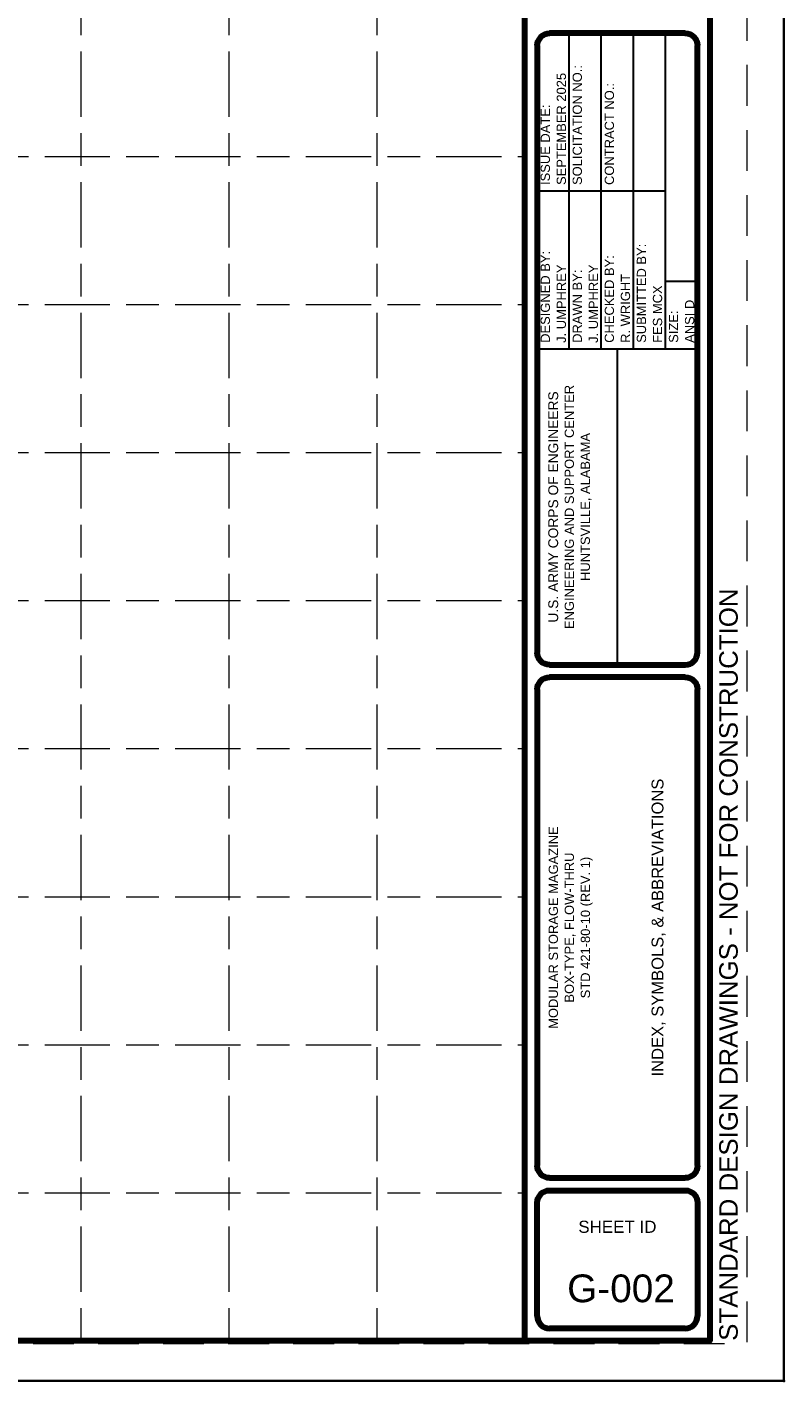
# Paper-space layout 'G-002' of a CAD drawing. Header units: inches. Extents: x -1.9 to 34, y 0 to 22.6.
# Tile 3 of 4: x 26.3 to 34, y 0 to 13.7. Entities that reach past the tile are written whole.
import ezdxf
from ezdxf.enums import TextEntityAlignment as Align

# ---------------------------------------------------------------- set-up
doc = ezdxf.new("R2010")
doc.units = ezdxf.units.IN
doc.header["$LTSCALE"] = 0.5
doc.header["$MEASUREMENT"] = 0
doc.linetypes.add('014200-912 MS7 Long Dash Short Dash', pattern=[0.220472, 0.110236, -0.027559, 0.055118, -0.027559])
doc.linetypes.add('MS2 Medium Dash', pattern=[0.109898, 0.068898, -0.041])
doc.layers.add('G-ANNO-NPLT', color=7, linetype='Continuous', lineweight=18, plot=False)
doc.layers.add('G-ANNO-TTLB-GRID', color=7, linetype='014200-912 MS7 Long Dash Short Dash', lineweight=18, plot=False)
doc.layers.add('G-ANNO-TEXT', color=7, linetype='Continuous', lineweight=35)
doc.layers.add('G-ANNO-TTLB', color=7, linetype='Continuous', lineweight=35)
doc.styles.add('AEC_COMN_TEXT', font='arial.ttf', dxfattribs={"height": 0.09375})
doc.styles.add('Arial', font='arial.ttf')

# ---------------------------------------------------------------- blocks, each defined once
blk = doc.blocks.new('AEC_TitleBlock_ANSI_D')
at = {"layer": 'G-ANNO-NPLT', "linetype": 'MS2 Medium Dash', "ltscale": 0.999998, "flags": 128}
blk.add_lwpolyline([(0.0312, 1.8021), (2.8021, 1.8021), (2.8021, 0.0312), (0.0312, 0.0312), (0.0312, 1.8021)], close=True, dxfattribs=at)
at = {"layer": 'G-ANNO-TTLB', "lineweight": 30}
for p, q in [((2.6521, 0.8714), (2.6521, 1.138)), ((2.6791, 0.8714), (2.6791, 1.138)), ((2.7062, 0.8714), (2.7062, 1.138)), ((2.7333, 0.8714), (2.7333, 1.138)), ((2.7333, 1.0047), (2.625, 1.0047)), ((2.7604, 0.9285), (2.7333, 0.9285)), ((2.625, 0.8714), (2.7604, 0.8714)), ((2.6927, 0.6047), (2.6927, 0.8714))]:
    blk.add_line(p, q, dxfattribs=at)
at = {"layer": 'G-ANNO-TTLB', "flags": 128}
blk.add_lwpolyline([(0, 1.8333), (2.8333, 1.8333), (2.8333, 0), (0, 0), (0, 1.8333)], close=True, dxfattribs=at)
at = {"layer": 'G-ANNO-TTLB', "lineweight": 100, "flags": 128}
for points in [[(0.1146, 1.7839), (2.7708, 1.7839), (2.7708, 0.0339), (0.1146, 0.0339), (0.1146, 1.7839)], [(2.6146, 1.7839), (2.7708, 1.7839), (2.7708, 0.0339), (2.6146, 0.0339), (2.6146, 1.7839)]]:
    blk.add_lwpolyline(points, close=True, dxfattribs=at)
for points in [[(2.75, 1.138), (2.6354, 1.138)], [(2.625, 1.1276), (2.625, 0.6151)], [(2.7604, 0.6151), (2.7604, 1.1276)], [(2.6354, 0.6047), (2.75, 0.6047)], [(2.625, 0.5839), (2.625, 0.1818)], [(2.75, 0.5943), (2.6354, 0.5943)], [(2.7604, 0.1818), (2.7604, 0.5839)], [(2.6354, 0.1714), (2.75, 0.1714)], [(2.6354, 0.1609), (2.75, 0.1609)], [(2.625, 0.0547), (2.625, 0.1505)], [(2.7604, 0.1505), (2.7604, 0.0547)], [(2.75, 0.0443), (2.6354, 0.0443)]]:
    blk.add_lwpolyline(points, dxfattribs=at)
at = {"layer": 'G-ANNO-TTLB', "lineweight": 100, "extrusion": (0, 0, -1)}
for centre, start, end in [((-2.6354, 1.1276), 0, 90), ((-2.75, 1.1276), 90, 180), ((-2.6354, 0.6151), 270, 0), ((-2.6354, 0.5839), 0, 90), ((-2.75, 0.5839), 90, 180), ((-2.6354, 0.1818), 270, 0), ((-2.75, 0.1818), 180, 270), ((-2.6354, 0.1505), 0, 90), ((-2.75, 0.1505), 90, 180)]:
    blk.add_arc(centre, 0.0104, start, end, dxfattribs=at)
at = {"layer": 'G-ANNO-TTLB', "lineweight": 100}
for centre, start, end in [((2.75, 0.6151), 270, 0), ((2.6354, 0.0547), 180.0158, 270), ((2.75, 0.0547), 270, 0.0158)]:
    blk.add_arc(centre, 0.0104, start, end, dxfattribs=at)
at = {"layer": 'G-ANNO-TTLB-GRID', "ltscale": 0.999996, "transparency": 33554457}
for p, q in [((2.2396, 1.7839), (2.2396, 0.0339)), ((2.4896, 1.7839), (2.4896, 0.0339)), ((0.1146, 0.9089), (2.6146, 0.9089)), ((0.1146, 0.6589), (2.6146, 0.6589)), ((0.1146, 0.4089), (2.6146, 0.4089)), ((0.1146, 0.1589), (2.6146, 0.1589))]:
    blk.add_line(p, q, dxfattribs=at)
at = {"layer": 'G-ANNO-TTLB-GRID', "ltscale": 0.999996, "transparency": 33554508}
for p, q in [((2.3646, 1.7839), (2.3646, 0.0339)), ((0.1146, 1.0339), (2.6146, 1.0339)), ((0.1146, 0.7839), (2.6146, 0.7839)), ((0.1146, 0.5339), (2.6146, 0.5339)), ((0.1146, 0.2839), (2.6146, 0.2839))]:
    blk.add_line(p, q, dxfattribs=at)
at = {"layer": 'G-ANNO-TEXT', "linetype": 'Continuous', "style": 'Arial'}
for s, height, p in [('SOLICITATION NO.:', 0.007812, (2.6588, 1.0099)), ('CONTRACT NO.:', 0.007812, (2.6859, 1.0099)), ('ISSUE DATE:', 0.007812, (2.6318, 1.0099)), ('SUBMITTED BY:', 0.007812, (2.713, 0.8766)), ('DESIGNED BY:', 0.007812, (2.6318, 0.8766)), ('CHECKED BY:', 0.007812, (2.6859, 0.8766)), ('DRAWN BY:', 0.00781, (2.6588, 0.8766)), ('SIZE:', 0.00781, (2.7401, 0.8766))]:
    blk.add_text(s, height=height, rotation=90, dxfattribs=at).set_placement(p, align=Align.MIDDLE_LEFT)
at = {"layer": 'G-ANNO-TEXT', "linetype": 'Continuous', "insert": (2.6927, 0.1301), "char_height": 0.01025, "attachment_point": 5, "line_spacing_factor": 0.904781, "style": 'Arial'}
blk.add_mtext('SHEET ID', dxfattribs=at)
blk = doc.blocks.new('AEC_SHEET_INFO')
at = {"layer": 'G-ANNO-TEXT'}
blk.add_point((0, 0), dxfattribs=at)
at = {"layer": 'G-ANNO-TEXT', "style": 'AEC_COMN_TEXT'}
for tag, height, p in [('AEC_REV_DATE8', 0.0938, (-2.41, 19.172)), ('AEC_REV_DATE7', 0.0938, (-2.229, 19.172)), ('AEC_REV_DATE6', 0.0938, (-2.049, 19.172)), ('AEC_REV_DATE5', 0.0938, (-1.868, 19.172)), ('AEC_REV_DATE4', 0.0938, (-1.687, 19.172)), ('AEC_REV_DATE3', 0.0938, (-1.507, 19.172)), ('AEC_REV_DATE2', 0.0938, (-1.326, 19.172)), ('AEC_REV_DATE1', 0.0938, (-1.146, 19.172)), ('AEC_REV_MARK8', 0.0938, (-2.41, 14.209)), ('AEC_REV_MARK7', 0.0938, (-2.229, 14.209)), ('AEC_REV_MARK6', 0.0938, (-2.049, 14.209)), ('AEC_REV_MARK5', 0.0938, (-1.868, 14.209)), ('AEC_REV_MARK4', 0.0938, (-1.689, 14.225)), ('AEC_REV_MARK3', 0.0938, (-1.507, 14.209)), ('AEC_REV_MARK2', 0.0938, (-1.326, 14.209)), ('AEC_REV_MARK1', 0.0938, (-1.146, 14.209)), ('AEC_SHT_TITLE1', 0.12, (-1.484, 4.594)), ('AEC_SHT_TITLE2', 0.12, (-1.281, 4.594)), ('AEC_SHT_TITLE3', 0.12, (-1.078, 4.594))]:
    blk.add_attdef(tag, text='', height=height, rotation=90, dxfattribs=at).set_placement(p, align=Align.MIDDLE_CENTER)
for tag, p in [('AEC_REV_DESC8', (-2.41, 14.699)), ('AEC_REV_DESC7', (-2.229, 14.699)), ('AEC_REV_DESC6', (-2.049, 14.699)), ('AEC_REV_DESC5', (-1.868, 14.699)), ('AEC_REV_DESC4', (-1.688, 14.699)), ('AEC_REV_DESC3', (-1.507, 14.699)), ('AEC_REV_DESC2', (-1.326, 14.699)), ('AEC_REV_DESC1', (-1.146, 14.699)), ('AEC_OPTION1', (-1.281, 12.119)), ('AEC_OPTION2', (-0.956, 11.204)), ('AEC_SUBMITTER', (-1.281, 10.519)), ('AEC_DESIGNER', (-2.256, 10.519)), ('AEC_CHECKER', (-1.606, 10.519)), ('AEC_DRAWER', (-1.931, 10.519))]:
    blk.add_attdef(tag, text='', height=0.0938, rotation=90, dxfattribs=at).set_placement(p, align=Align.MIDDLE_LEFT)
for tag, height, p in [('AEC_BLDG_ID', 0.188, (-1.651, 1.288)), ('AEC_SHEET_ID', 0.281, (-1.651, 0.938))]:
    blk.add_attdef(tag, text='', height=height, dxfattribs=at).set_placement(p, align=Align.MIDDLE_CENTER)
blk = doc.blocks.new('AEC_TITLEBLOCK_USACE')
at = {"layer": 'G-ANNO-TEXT'}
h = blk.add_hatch(color=256, dxfattribs=at)
h.paths.add_polyline_path([(-2.21, 21.148, 0.414214), (-2.331, 21.028), (-2.331, 21.027), (-2.331, 20.574), (-2.331, 20.574, 0.414214), (-2.21, 20.453), (-2.21, 20.453), (-1.524, 20.453), (-1.525, 20.453, 0.414214), (-1.404, 20.574), (-1.404, 20.574), (-1.404, 21.027), (-1.404, 21.028, 0.414214), (-1.525, 21.148), (-1.524, 21.148), (-2.21, 21.148)], is_closed=False)
h.paths.add_polyline_path([(-2.27, 21.028, -0.414214), (-2.21, 21.088), (-2.21, 21.088), (-1.524, 21.088), (-1.525, 21.088, -0.414214), (-1.464, 21.028), (-1.464, 21.027), (-1.464, 20.574), (-1.464, 20.574, -0.414214), (-1.525, 20.514), (-1.524, 20.514), (-2.21, 20.514), (-2.21, 20.514, -0.414214), (-2.27, 20.574), (-2.27, 20.574), (-2.27, 21.027)], is_closed=False, flags=16)
h.paths.add_polyline_path([(-1.524, 21.062), (-2.21, 21.062), (-2.21, 21.062, 0.414214), (-2.244, 21.028), (-2.244, 21.027), (-2.244, 20.574), (-2.244, 20.574, 0.414214), (-2.21, 20.54), (-2.21, 20.54), (-1.524, 20.54), (-1.525, 20.54, 0.414214), (-1.491, 20.574), (-1.491, 20.574), (-1.491, 21.027), (-1.491, 21.028, 0.414214), (-1.525, 21.062)], flags=16)
h.paths.add_polyline_path([(-2.17, 20.615), (-2.17, 20.685), (-2.149, 20.705), (-2.149, 20.927), (-2.17, 20.947), (-2.17, 21.007), (-2.129, 21.007), (-2.129, 20.967), (-2.099, 20.967), (-2.099, 21.007), (-2.059, 21.007), (-2.059, 20.967), (-2.028, 20.967), (-2.028, 21.007), (-1.988, 21.007), (-1.988, 20.947), (-2.008, 20.927), (-2.008, 20.836), (-1.938, 20.836), (-1.938, 20.861), (-1.958, 20.881), (-1.958, 20.942), (-1.918, 20.942), (-1.918, 20.901), (-1.887, 20.901), (-1.887, 20.942), (-1.847, 20.942), (-1.847, 20.901), (-1.817, 20.901), (-1.817, 20.942), (-1.777, 20.942), (-1.777, 20.881), (-1.797, 20.861), (-1.797, 20.836), (-1.726, 20.836), (-1.726, 20.927), (-1.746, 20.947), (-1.746, 21.007), (-1.706, 21.007), (-1.706, 20.967), (-1.676, 20.967), (-1.676, 21.007), (-1.636, 21.007), (-1.636, 20.967), (-1.605, 20.967), (-1.605, 21.007), (-1.565, 21.007), (-1.565, 20.947), (-1.585, 20.927), (-1.585, 20.705), (-1.565, 20.685), (-1.565, 20.615)], flags=16)
h = blk.add_hatch(color=256, dxfattribs=at)
edge = h.paths.add_edge_path()
edge.add_line((-1.928, 20.645), (-1.928, 20.713))
edge.add_line((-1.928, 20.713), (-1.928, 20.713))
edge.add_ellipse((-1.867, 20.713), major_axis=(0, 0.073), ratio=0.827815, start_angle=-90, end_angle=90, ccw=False)
edge.add_line((-1.807, 20.713), (-1.807, 20.713))
edge.add_line((-1.807, 20.713), (-1.807, 20.645))
edge.add_line((-1.807, 20.645), (-1.928, 20.645))
at = {"layer": 'G-ANNO-TEXT', "flags": 128}
for points in [[(-1.666, 20.896), (-1.665, 20.897)], [(-1.646, 20.816), (-1.645, 20.817)]]:
    blk.add_lwpolyline(points, dxfattribs=at)
at = {"layer": 'G-ANNO-TEXT', "extrusion": (0, 0, -1)}
for points in [[(2.089, 20.816), (2.069, 20.816), (2.089, 20.897), (2.069, 20.897)], [(1.666, 20.816), (1.645, 20.816), (1.666, 20.897), (1.645, 20.897)], [(2.089, 20.675), (2.069, 20.675), (2.089, 20.756), (2.069, 20.756)], [(1.766, 20.756), (1.746, 20.756), (1.766, 20.695), (1.746, 20.695)]]:
    blk.add_solid(points, dxfattribs=at)
at = {"layer": 'G-ANNO-TEXT'}
for points in [[(-1.988, 20.756), (-1.968, 20.756), (-1.988, 20.695), (-1.968, 20.695)], [(-1.666, 20.675), (-1.645, 20.675), (-1.666, 20.756), (-1.645, 20.756)]]:
    blk.add_solid(points, dxfattribs=at)
at = {"layer": 'G-ANNO-TEXT', "style": 'AEC_COMN_TEXT'}
blk.add_text('®', height=0.0673, dxfattribs=at).set_placement((-1.246, 20.175), align=Align.TOP_LEFT)
at = {"layer": 'G-ANNO-TEXT', "linetype": 'Continuous', "lineweight": 25, "style": 'AEC_COMN_TEXT'}
blk.add_text('U.S. ARMY CORPS OF ENGINEERS', height=0.1, rotation=90, dxfattribs=at).set_placement((-2.338, 8.856), align=Align.MIDDLE_CENTER)
at = {"layer": 'G-ANNO-TEXT', "insert": (-2.332, 20.371), "char_height": 0.1261, "attachment_point": 1, "line_spacing_factor": 0.9, "style": 'AEC_COMN_TEXT'}
blk.add_mtext('\\fArial|b1|i0|c00|p39;US Army Corps\\Pof Engineers', dxfattribs=at)
blk = doc.blocks.new('AEC_PROJECT_DATA')
at = {"layer": 'G-ANNO-TEXT'}
blk.add_point((0, 0), dxfattribs=at)
at = {"layer": 'G-ANNO-TEXT', "style": 'AEC_COMN_TEXT'}
for tag, p in [('AEC_MAN_CONTRNUM', (-1.606, 12.119)), ('AEC_MAN_SOLICNUM', (-1.931, 12.119)), ('AEC_MAN_OPT1TAG', (-1.444, 12.119)), ('AEC_MAN_DATE', (-2.256, 12.119)), ('AEC_MAN_OPT2TAG', (-1.119, 11.204)), ('AEC_MAN_SIZE', (-0.956, 10.519))]:
    blk.add_attdef(tag, text='', height=0.0938, rotation=90, dxfattribs=at).set_placement(p, align=Align.MIDDLE_LEFT)
for tag, p in [('AEC_HOST_AG_ADD1', (-2.013, 8.856)), ('AEC_HOST_AG_ADD2', (-1.85, 8.856)), ('AEC_DES_1_NAME', (-1.525, 8.856)), ('AEC_DES_2_ADD', (-1.363, 8.856)), ('AEC_DES_3_CITY', (-1.2, 8.856)), ('AEC_DES_4_ADD', (-1.038, 8.856)), ('AEC_HOST_AG', (-2.175, 8.856)), ('AEC_PROJ_1_LOCATION', (-2.337, 4.594)), ('AEC_PROJ_3_DESCID', (-2.012, 4.594)), ('AEC_PROJ_2_DISC', (-2.175, 4.594)), ('AEC_PROJ_4_ID', (-1.85, 4.594))]:
    blk.add_attdef(tag, text='', height=0.0938, rotation=90, dxfattribs=at).set_placement(p, align=Align.MIDDLE_CENTER)
at = {"layer": 'G-ANNO-TEXT', "style": 'AEC_COMN_TEXT', "flags": 8}
blk.add_attdef('AEC_PROJ_STATUS', text='', height=0.188, rotation=90, dxfattribs=at).set_placement((-0.562, 0.406), align=Align.MIDDLE_LEFT)

psp = doc.layouts.new('G-002')

# ---------------------------------------------------------------- block references
at = {"xscale": 12, "yscale": 12, "zscale": 12}
psp.add_blockref('AEC_TitleBlock_ANSI_D', (0, 0), dxfattribs=at)
psp.add_blockref('AEC_TITLEBLOCK_USACE', (34, 0))
ref = psp.add_blockref('AEC_PROJECT_DATA', (34, 0))
ref.add_attrib('AEC_HOST_AG', 'ENGINEERING AND SUPPORT CENTER', dxfattribs={"layer": 'G-ANNO-TEXT', "height": 0.09375, "rotation": 90, "style": 'AEC_COMN_TEXT'}).set_placement((31.825, 8.856), align=Align.MIDDLE_CENTER)
ref.add_attrib('AEC_HOST_AG_ADD1', 'HUNTSVILLE, ALABAMA', dxfattribs={"layer": 'G-ANNO-TEXT', "height": 0.09375, "rotation": 90, "style": 'AEC_COMN_TEXT'}).set_placement((31.987, 8.856), align=Align.MIDDLE_CENTER)
ref.add_attrib('AEC_MAN_DATE', 'SEPTEMBER 2025', dxfattribs={"layer": 'G-ANNO-TEXT', "height": 0.09375, "rotation": 90, "style": 'AEC_COMN_TEXT'}).set_placement((31.744, 12.119), align=Align.MIDDLE_LEFT)
ref.add_attrib('AEC_MAN_SIZE', 'ANSI D', dxfattribs={"layer": 'G-ANNO-TEXT', "height": 0.0938, "rotation": 90, "style": 'AEC_COMN_TEXT'}).set_placement((33.044, 10.519), align=Align.MIDDLE_LEFT)
ref.add_attrib('AEC_PROJ_1_LOCATION', 'MODULAR STORAGE MAGAZINE', dxfattribs={"layer": 'G-ANNO-TEXT', "height": 0.09375, "rotation": 90, "style": 'AEC_COMN_TEXT'}).set_placement((31.663, 4.594), align=Align.MIDDLE_CENTER)
ref.add_attrib('AEC_PROJ_2_DISC', 'BOX-TYPE, FLOW-THRU', dxfattribs={"layer": 'G-ANNO-TEXT', "height": 0.09375, "rotation": 90, "style": 'AEC_COMN_TEXT'}).set_placement((31.825, 4.594), align=Align.MIDDLE_CENTER)
ref.add_attrib('AEC_PROJ_3_DESCID', 'STD 421-80-10 (REV. 1)', dxfattribs={"layer": 'G-ANNO-TEXT', "height": 0.09375, "rotation": 90, "style": 'AEC_COMN_TEXT'}).set_placement((31.988, 4.594), align=Align.MIDDLE_CENTER)
ref.add_attrib('AEC_PROJ_STATUS', 'STANDARD DESIGN DRAWINGS - NOT FOR CONSTRUCTION', dxfattribs={"layer": 'G-ANNO-TEXT', "height": 0.1875, "rotation": 90, "style": 'AEC_COMN_TEXT'}).set_placement((33.438, 0.406), align=Align.MIDDLE_LEFT)
ref = psp.add_blockref('AEC_SHEET_INFO', (34, 0))
ref.add_attrib('AEC_CHECKER', 'R. WRIGHT', dxfattribs={"layer": 'G-ANNO-TEXT', "height": 0.0938, "rotation": 90, "style": 'AEC_COMN_TEXT'}).set_placement((32.394, 10.519), align=Align.MIDDLE_LEFT)
ref.add_attrib('AEC_DRAWER', 'J. UMPHREY', dxfattribs={"layer": 'G-ANNO-TEXT', "height": 0.0938, "rotation": 90, "style": 'AEC_COMN_TEXT'}).set_placement((32.069, 10.519), align=Align.MIDDLE_LEFT)
ref.add_attrib('AEC_DESIGNER', 'J. UMPHREY', dxfattribs={"layer": 'G-ANNO-TEXT', "height": 0.0938, "rotation": 90, "style": 'AEC_COMN_TEXT'}).set_placement((31.744, 10.519), align=Align.MIDDLE_LEFT)
ref.add_attrib('AEC_SUBMITTER', 'FES MCX', dxfattribs={"layer": 'G-ANNO-TEXT', "height": 0.0938, "rotation": 90, "style": 'AEC_COMN_TEXT'}).set_placement((32.719, 10.519), align=Align.MIDDLE_LEFT)
ref.add_attrib('AEC_SHT_TITLE2', 'INDEX, SYMBOLS, & ABBREVIATIONS', dxfattribs={"layer": 'G-ANNO-TEXT', "height": 0.12, "rotation": 90, "style": 'AEC_COMN_TEXT'}).set_placement((32.719, 4.594), align=Align.MIDDLE_CENTER)
ref.add_attrib('AEC_SHEET_ID', 'G-002', dxfattribs={"layer": 'G-ANNO-TEXT', "height": 0.2812, "style": 'AEC_COMN_TEXT'}).set_placement((32.349, 0.938), align=Align.MIDDLE_CENTER)

doc.saveas('drawing.dxf')
